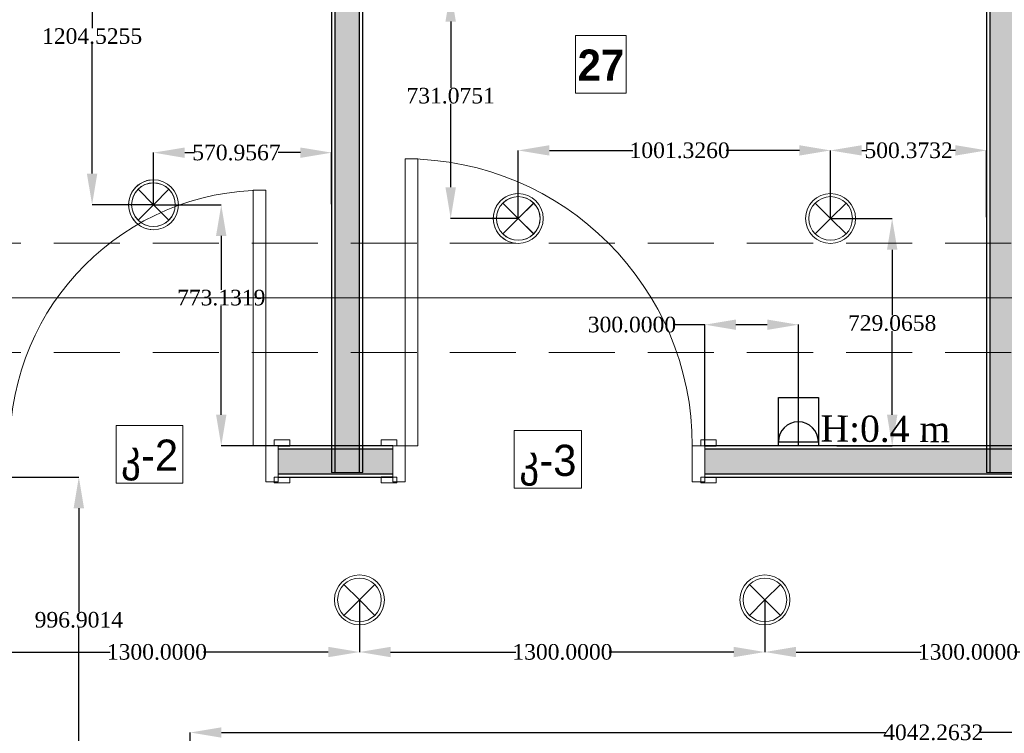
# Model space of a CAD drawing. Header units: inches. Extents: x -78787 to 29484, y -9517 to 23232.
# Tile 99 of 256: x -14333 to -11177, y 4247 to 6535. Entities that reach past the tile are written whole.
import ezdxf
from ezdxf.enums import TextEntityAlignment as Align

# ---------------------------------------------------------------- set-up
doc = ezdxf.new("R2010")
doc.units = ezdxf.units.IN
doc.header["$MEASUREMENT"] = 0
doc.set_wipeout_variables(frame=1)
doc.linetypes.add('Dot & Dashed', pattern=[670.277762, 317.5, -176.388889, 0, -176.388874])
doc.linetypes.add('Hidden', pattern=[317.5, 211.666667, -105.833333])
for name, color, linetype in [('- ავარიული განათება', 7, 'Continuous'), ('- განათება', 7, 'Continuous'), ('- საშტეფცელო როზეტები', 7, 'Continuous'), ('New_Structural - Bearing', 7, 'Continuous'), ('Structural - Bearing', 7, 'Continuous'), ('Structural - Grid', 7, 'Continuous')]:
    doc.layers.add(name, color=color, linetype=linetype)
for name, color, linetype, lineweight in [('New_Annotation - Text_Pen_No__20', 1, 'Continuous', 0), ('New_Archicad Doors_Pen_No__1', 7, 'Continuous', 13), ('New_Structural - Bearing_Pen_No__1', 7, 'Continuous', 13)]:
    doc.layers.add(name, color=color, linetype=linetype, lineweight=lineweight)
for name, color, linetype, lineweight, true_color in [('New_Interior - Lamp_Pen_No__77', 7, 'Continuous', 20, 0xffeb28), ('New_Structural - Bearing_Pen_No__5', 7, 'Continuous', 25, 0x40a5ff), ('New_Structural - Bearing_Pen_No__57', 7, 'Continuous', 25, 0xdcd214), ('Structural - Bearing_Pen_No__102', 7, 'Continuous', 13, 0xcccccc), ('Structural - Grid_Pen_No__81', 7, 'Continuous', 20, 0x6a6a6a)]:
    doc.layers.add(name, color=color, linetype=linetype, lineweight=lineweight, true_color=true_color)
doc.styles.add('GENERATED_STYLE_2', font='txt')
doc.styles.add('GENERATED_STYLE_3', font='txt')
doc.styles.get("Standard").update_dxf_attribs({"font": 'arial.ttf'})
doc.dimstyles.get("Standard").update_dxf_attribs({"dimtxt": 0.18, "dimasz": 0.18, "dimexe": 0.18, "dimexo": 0.0625, "dimgap": 0.09, "dimtad": 0, "dimtih": 1, "dimtoh": 1, "dimdec": 4, "dimzin": 0, "dimdsep": 46, "dimtxsty": 'Standard', "dimcen": 0.09, "dimadec": 0, "dimazin": 0, "dimtfac": 1, "dimtdec": 4, "dimtofl": 0, "dimtmove": 0, "dimatfit": 3, "dimfxl": 1, "dimtolj": 1, "dimtzin": 0, "dimarcsym": 0})

# ---------------------------------------------------------------- blocks, each defined once
blk = doc.blocks.new('Wall_40', base_point=(-38673, 26103.2))
at = {"layer": 'New_Structural - Bearing_Pen_No__57', "linetype": 'Continuous', "lineweight": 25, "true_color": 0xdcd214}
blk.add_hatch(color=52, dxfattribs=at).paths.add_polyline_path([(-38663, 30175.2), (-38663, 26103.2), (-38583, 26103.2), (-38583, 30175.2)])
at = {"layer": 'New_Structural - Bearing_Pen_No__1', "color": 7, "linetype": 'Continuous', "lineweight": 13, "flags": 128}
for points in [[(-38673, 26103.2), (-38663, 26103.2)], [(-38663, 26103.2), (-38583, 26103.2)], [(-38583, 26103.2), (-38573, 26103.2)]]:
    blk.add_lwpolyline(points, dxfattribs=at)
at = {"layer": 'New_Structural - Bearing_Pen_No__5', "color": 161, "linetype": 'Continuous', "lineweight": 25, "true_color": 0x40a5ff}
for p, q in [((-38663, 30175.2), (-38663, 26103.2)), ((-38583, 26103.2), (-38583, 30175.2))]:
    blk.add_line(p, q, dxfattribs=at)
at = {"layer": 'New_Structural - Bearing_Pen_No__5', "color": 161, "linetype": 'Continuous', "lineweight": 25, "true_color": 0x40a5ff, "flags": 128}
for points in [[(-38673, 30175.2), (-38673, 26103.2)], [(-38573, 26103.2), (-38573, 27648.2)]]:
    blk.add_lwpolyline(points, dxfattribs=at)
blk = doc.blocks.new('Wall_46', base_point=(-36573, 26103.2))
at = {"layer": 'New_Structural - Bearing_Pen_No__57', "linetype": 'Continuous', "lineweight": 25, "true_color": 0xdcd214}
blk.add_hatch(color=52, dxfattribs=at).paths.add_polyline_path([(-36563, 32588), (-36563, 26103.2), (-36483, 26103.2), (-36483, 32588)])
at = {"layer": 'New_Structural - Bearing_Pen_No__1', "color": 7, "linetype": 'Continuous', "lineweight": 13, "flags": 128}
for points in [[(-36573, 26103.2), (-36563, 26103.2)], [(-36563, 26103.2), (-36483, 26103.2)]]:
    blk.add_lwpolyline(points, dxfattribs=at)
at = {"layer": 'New_Structural - Bearing_Pen_No__5', "color": 161, "linetype": 'Continuous', "lineweight": 25, "true_color": 0x40a5ff}
blk.add_line((-36563, 32588), (-36563, 26103.2), dxfattribs=at)
at = {"layer": 'New_Structural - Bearing_Pen_No__5', "color": 161, "linetype": 'Continuous', "lineweight": 25, "true_color": 0x40a5ff, "flags": 128}
blk.add_lwpolyline([(-36573, 27648.2), (-36573, 26103.2)], dxfattribs=at)
blk = doc.blocks.new('Door_5')
at = {"layer": 'New_Archicad Doors_Pen_No__1', "color": 7, "linetype": 'Continuous', "lineweight": 13}
for p, q in [((420, 0), (420, 920)), ((420, 920), (460, 920)), ((460, 920), (460, 0)), ((-537, 0), (-537, 19)), ((-537, 19), (-487, 19)), ((-487, 0), (-537, 0)), ((-500, 0), (-537, 0)), ((-500, 0), (-537, 0)), ((-460, 0), (-500, 0)), ((-500, 0), (-500, -115)), ((-500, 0), (-500, -10)), ((-500, 0), (-500, -10)), ((-487, 19), (-487, 0)), ((-460, -115), (-460, 0)), ((460, 0), (420, 0)), ((500, 0), (460, 0)), ((460, 0), (460, -115)), ((487, 19), (537, 19)), ((487, 0), (487, 19)), ((537, 0), (487, 0)), ((500, -115), (500, 0)), ((500, 0), (500, -10)), ((500, 0), (500, -10)), ((500, 0), (537, 0)), ((500, 0), (537, 0)), ((537, 19), (537, 0)), ((-500, -10), (-500, -90)), ((-500, -10), (-500, -90)), ((500, -10), (500, -90)), ((500, -10), (500, -90)), ((-500, -90), (-500, -100)), ((-500, -90), (-500, -100)), ((500, -90), (500, -100)), ((500, -90), (500, -100)), ((-537, -119), (-537, -100)), ((-537, -100), (-487, -100)), ((-500, -100), (-537, -100)), ((-500, -100), (-537, -100)), ((-487, -119), (-537, -119)), ((-500, -115), (-460, -115)), ((-487, -100), (-487, -119)), ((460, -115), (500, -115)), ((487, -100), (537, -100)), ((487, -119), (487, -100)), ((537, -119), (487, -119)), ((500, -100), (537, -100)), ((500, -100), (537, -100)), ((537, -100), (537, -119))]:
    blk.add_line(p, q, dxfattribs=at)
blk.add_arc((460, 0), 920, 90, 180, dxfattribs=at)
blk = doc.blocks.new('Door_4')
at = {"layer": 'New_Archicad Doors_Pen_No__1', "color": 7, "linetype": 'Continuous', "lineweight": 13}
for p, q in [((370, 0), (370, 820)), ((370, 820), (410, 820)), ((410, 820), (410, 0)), ((-487, 0), (-487, 19)), ((-487, 19), (-437, 19)), ((-437, 0), (-487, 0)), ((-450, 0), (-487, 0)), ((-450, 0), (-487, 0)), ((-410, 0), (-450, 0)), ((-450, 0), (-450, -115)), ((-450, 0), (-450, -10)), ((-450, 0), (-450, -10)), ((-437, 19), (-437, 0)), ((-410, -115), (-410, 0)), ((410, 0), (370, 0)), ((450, 0), (410, 0)), ((410, 0), (410, -115)), ((437, 19), (487, 19)), ((437, 0), (437, 19)), ((487, 0), (437, 0)), ((450, -115), (450, 0)), ((450, 0), (450, -10)), ((450, 0), (450, -10)), ((450, 0), (487, 0)), ((450, 0), (487, 0)), ((487, 19), (487, 0)), ((-450, -10), (-450, -90)), ((-450, -10), (-450, -90)), ((450, -10), (450, -90)), ((450, -10), (450, -90)), ((-450, -90), (-450, -100)), ((-450, -90), (-450, -100)), ((450, -90), (450, -100)), ((450, -90), (450, -100)), ((-487, -119), (-487, -100)), ((-487, -100), (-437, -100)), ((-450, -100), (-487, -100)), ((-450, -100), (-487, -100)), ((-437, -119), (-487, -119)), ((-450, -115), (-410, -115)), ((-437, -100), (-437, -119)), ((410, -115), (450, -115)), ((437, -100), (487, -100)), ((437, -119), (437, -100)), ((487, -119), (437, -119)), ((450, -100), (487, -100)), ((450, -100), (487, -100)), ((487, -100), (487, -119))]:
    blk.add_line(p, q, dxfattribs=at)
blk.add_arc((410, 0), 820, 90, 180, dxfattribs=at)
blk = doc.blocks.new('Wall_90', base_point=(-29183.8, 26088.1))
at = {"layer": 'New_Structural - Bearing_Pen_No__57', "linetype": 'Continuous', "lineweight": 25, "true_color": 0xdcd214}
for points in [[(-38844.1, 26098.1), (-38476.6, 26098.1), (-38476.6, 26178.1), (-38844.1, 26178.1)], [(-37476.6, 26098.1), (-36315.6, 26098.1), (-36315.6, 26178.1), (-37476.6, 26178.1)]]:
    blk.add_hatch(color=52, dxfattribs=at).paths.add_polyline_path(points)
at = {"layer": 'New_Structural - Bearing_Pen_No__1', "color": 7, "linetype": 'Continuous', "lineweight": 13}
for p, q in [((-38844.1, 26188.1), (-38844.1, 26178.1)), ((-38844.1, 26178.1), (-38844.1, 26098.1)), ((-38476.6, 26188.1), (-38476.6, 26178.1)), ((-38476.6, 26178.1), (-38476.6, 26098.1)), ((-37476.6, 26188.1), (-37476.6, 26178.1)), ((-37476.6, 26178.1), (-37476.6, 26098.1)), ((-38844.1, 26098.1), (-38844.1, 26088.1)), ((-38476.6, 26098.1), (-38476.6, 26088.1)), ((-37476.6, 26098.1), (-37476.6, 26088.1))]:
    blk.add_line(p, q, dxfattribs=at)
at = {"layer": 'New_Structural - Bearing_Pen_No__5', "color": 161, "linetype": 'Continuous', "lineweight": 25, "true_color": 0x40a5ff}
for p, q in [((-38844.1, 26188.1), (-38807.1, 26188.1)), ((-38476.6, 26178.1), (-38844.1, 26178.1)), ((-38476.6, 26188.1), (-38513.6, 26188.1)), ((-37476.6, 26188.1), (-37439.6, 26188.1)), ((-36315.6, 26178.1), (-37476.6, 26178.1)), ((-38844.1, 26098.1), (-38476.6, 26098.1)), ((-38844.1, 26088.1), (-38807.1, 26088.1)), ((-38476.6, 26088.1), (-38513.6, 26088.1)), ((-37476.6, 26098.1), (-36315.6, 26098.1)), ((-37476.6, 26088.1), (-37439.6, 26088.1))]:
    blk.add_line(p, q, dxfattribs=at)
at = {"layer": 'New_Structural - Bearing_Pen_No__5', "color": 161, "linetype": 'Continuous', "lineweight": 25, "true_color": 0x40a5ff, "flags": 128}
for points in [[(-38476.6, 26188.1), (-38844.1, 26188.1)], [(-36315.6, 26188.1), (-37476.6, 26188.1)], [(-38844.1, 26088.1), (-38476.6, 26088.1)], [(-37476.6, 26088.1), (-36315.6, 26088.1)]]:
    blk.add_lwpolyline(points, dxfattribs=at)
at = {"layer": 'New_Archicad Doors_Pen_No__1', "color": 7, "linetype": 'Continuous', "lineweight": 13, "xscale": -1, "zscale": 1000}
blk.add_blockref('Door_5', (-37976.6, 26188.1), dxfattribs=at)
at = {"layer": 'New_Archicad Doors_Pen_No__1', "color": 7, "linetype": 'Continuous', "lineweight": 13, "zscale": 1000}
blk.add_blockref('Door_4', (-39294.1, 26188.1), dxfattribs=at)
blk = doc.blocks.new('Standard grid marker')
at = {"layer": 'Structural - Grid_Pen_No__81', "color": 251, "linetype": 'Continuous', "lineweight": 20, "true_color": 0x6a6a6a}
blk.add_line((1000, 0), (51328.1, 0), dxfattribs=at)
at = {"layer": 'Structural - Grid_Pen_No__81', "color": 251, "lineweight": 20, "true_color": 0x6a6a6a, "style": 'GENERATED_STYLE_2'}
for tag, p in [('AC_MarkerText_1_0', (-100, -144)), ('AC_MarkerText_1_1', (52428.1, -144))]:
    blk.add_attdef(tag, text='', height=100, rotation=180, dxfattribs=at).set_placement(p, align=Align.TOP_CENTER)
blk = doc.blocks.new('Beam_12', base_point=(-47008.8, 26663))
at = {"layer": 'Structural - Bearing_Pen_No__102', "color": 254, "linetype": 'Hidden', "lineweight": 13, "true_color": 0xcccccc}
for p, q in [((-40833.8, 26838), (-35183.8, 26838)), ((-40833.8, 26488), (-35183.8, 26488))]:
    blk.add_line(p, q, dxfattribs=at)
at = {"layer": 'Structural - Bearing_Pen_No__102', "color": 254, "linetype": 'Dot & Dashed', "lineweight": 13, "true_color": 0xcccccc}
blk.add_line((-47008.8, 26663), (991.2, 26663), dxfattribs=at)
blk = doc.blocks.new('- საშტეფცელო როზეტი IP22')
at = {"layer": '- საშტეფცელო როზეტები', "color": 5}
for p, q in [((8536.7, 3822.7), (8536.7, 3888.1)), ((8472.6, 3758.6), (8600.9, 3758.6))]:
    blk.add_line(p, q, dxfattribs=at)
blk.add_arc((8536.7, 3758.6), 64.1, 0, 180, dxfattribs=at)
blk = doc.blocks.new('1 ჩარჩო')
at = {"layer": '- საშტეფცელო როზეტები', "color": 5}
blk.add_lwpolyline([(7775.1, 3905.1), (7903.3, 3905.1), (7903.3, 3750.1), (7775.1, 3750.1)], close=True, dxfattribs=at)
blk = doc.blocks.new('Recessed Spot')
at = {"layer": 'New_Interior - Lamp_Pen_No__77', "color": 2, "linetype": 'Continuous', "lineweight": 20, "true_color": 0xffeb28}
for q in [(-49.5, 49.5), (49.5, 49.5), (-49.5, -49.5), (49.5, -49.5)]:
    blk.add_line((0, 0), q, dxfattribs=at)
at = {"layer": 'New_Interior - Lamp_Pen_No__77', "color": 2, "linetype": 'Continuous', "lineweight": 20, "true_color": 0xffeb28, "flags": 128}
blk.add_lwpolyline([(80, 0, 1), (-80, 0, 1)], format="xyb", close=True, dxfattribs=at)
at = {"layer": 'New_Interior - Lamp_Pen_No__77', "color": 2, "linetype": 'Continuous', "lineweight": 20, "true_color": 0xffeb28}
blk.add_circle((0, 0), 70, dxfattribs=at)
blk = doc.blocks.new('*D546')
at = {"layer": '- განათება', "color": 0, "lineweight": -2, "transparency": 16777216}
for p, q in [((-13904.3, 7146.1), (-14101.2, 7146.1)), ((-14101, 7046.1), (-14101, 6507.5)), ((-14101, 6041.6), (-14101, 6456.3)), ((-13904.3, 5941.6), (-14101.2, 5941.6))]:
    blk.add_line(p, q, dxfattribs=at)
at = {"layer": '- განათება', "color": 0, "transparency": 16777216}
for points in [[(-14117.7, 7046.1), (-14084.3, 7046.1), (-14101, 7146.1)], [(-14117.7, 6041.6), (-14084.3, 6041.6), (-14101, 5941.6)]]:
    blk.add_solid(points, dxfattribs=at)
at = {"layer": 'Defpoints', "color": 0, "transparency": 16777216}
for p in [(-14101, 7146.1), (-13904.2, 7146.1), (-13904.2, 5941.6)]:
    blk.add_point(p, dxfattribs=at)
at = {"layer": '- განათება', "color": 0, "transparency": 16777216, "insert": (-14101, 6481.9), "char_height": 50, "attachment_point": 5}
blk.add_mtext('\\A1;{\\fSylfaen|b0|i0|c0|p18;1204.5255}', dxfattribs=at)
blk = doc.blocks.new('*D549')
at = {"layer": '- განათება', "color": 0, "lineweight": -2, "transparency": 16777216}
for p, q in [((-13904.2, 5941.7), (-13904.2, 6108.7)), ((-13804.2, 6108.6), (-13772.5, 6108.6)), ((-13433.3, 6108.6), (-13504.1, 6108.6)), ((-13333.3, 5943.7), (-13333.3, 6108.7))]:
    blk.add_line(p, q, dxfattribs=at)
at = {"layer": '- განათება', "color": 0, "transparency": 16777216}
for points in [[(-13804.2, 6125.2), (-13804.2, 6091.9), (-13904.2, 6108.6)], [(-13433.3, 6125.2), (-13433.3, 6091.9), (-13333.3, 6108.6)]]:
    blk.add_solid(points, dxfattribs=at)
at = {"layer": 'Defpoints', "color": 0, "transparency": 16777216}
for p in [(-13904.2, 6108.6), (-13904.2, 5941.6), (-13333.3, 5943.7)]:
    blk.add_point(p, dxfattribs=at)
at = {"layer": '- განათება', "color": 0, "transparency": 16777216, "insert": (-13638.3, 6108.6), "char_height": 50, "attachment_point": 5}
blk.add_mtext('\\A1;{\\fSylfaen|b0|i0|c0|p18;570.9567}', dxfattribs=at)
blk = doc.blocks.new('*D550')
at = {"layer": '- განათება', "color": 0, "lineweight": -2, "transparency": 16777216}
for p, q in [((-13904.2, 5941.6), (-13686.8, 5941.6)), ((-13687, 5841.6), (-13687, 5669)), ((-13687, 5268.5), (-13687, 5617.7)), ((-13427.1, 5168.5), (-13687.2, 5168.5))]:
    blk.add_line(p, q, dxfattribs=at)
at = {"layer": '- განათება', "color": 0, "transparency": 16777216}
for points in [[(-13703.7, 5841.6), (-13670.3, 5841.6), (-13687, 5941.6)], [(-13703.7, 5268.5), (-13670.3, 5268.5), (-13687, 5168.5)]]:
    blk.add_solid(points, dxfattribs=at)
at = {"layer": 'Defpoints', "color": 0, "transparency": 16777216}
for p in [(-13904.2, 5941.6), (-13687, 5941.6), (-13427, 5168.5)]:
    blk.add_point(p, dxfattribs=at)
at = {"layer": '- განათება', "color": 0, "transparency": 16777216, "insert": (-13687, 5643.4), "char_height": 50, "attachment_point": 5}
blk.add_mtext('\\A1;{\\fSylfaen|b0|i0|c0|p18;773.1319}', dxfattribs=at)
blk = doc.blocks.new('*D573')
at = {"layer": '- განათება', "color": 0, "lineweight": -2, "transparency": 16777216}
for p, q in [((-12735, 5897.6), (-12735, 6116)), ((-12635, 6115.8), (-12367.1, 6115.8)), ((-11833.6, 6115.8), (-12067.9, 6115.8)), ((-11733.6, 5897.6), (-11733.6, 6116))]:
    blk.add_line(p, q, dxfattribs=at)
at = {"layer": '- განათება', "color": 0, "transparency": 16777216}
for points in [[(-12635, 6132.5), (-12635, 6099.2), (-12735, 6115.8)], [(-11833.6, 6132.5), (-11833.6, 6099.2), (-11733.6, 6115.8)]]:
    blk.add_solid(points, dxfattribs=at)
at = {"layer": 'Defpoints', "color": 0, "transparency": 16777216}
for p in [(-11733.6, 6115.8), (-12735, 5897.5), (-11733.6, 5897.5)]:
    blk.add_point(p, dxfattribs=at)
at = {"layer": '- განათება', "color": 0, "transparency": 16777216, "insert": (-12217.5, 6115.8), "char_height": 50, "attachment_point": 5}
blk.add_mtext('\\A1;{\\fSylfaen|b0|i0|c0|p18;1001.3260}', dxfattribs=at)
blk = doc.blocks.new('*D574')
at = {"layer": '- განათება', "color": 0, "lineweight": -2, "transparency": 16777216}
for p, q in [((-11733.6, 5897.5), (-11536, 5897.5)), ((-11536.2, 5797.5), (-11536.2, 5587.5)), ((-11536.2, 5268.5), (-11536.2, 5536.1)), ((-11713.1, 5168.5), (-11536, 5168.5))]:
    blk.add_line(p, q, dxfattribs=at)
at = {"layer": '- განათება', "color": 0, "transparency": 16777216}
for points in [[(-11552.8, 5797.5), (-11519.5, 5797.5), (-11536.2, 5897.5)], [(-11552.8, 5268.5), (-11519.5, 5268.5), (-11536.2, 5168.5)]]:
    blk.add_solid(points, dxfattribs=at)
at = {"layer": 'Defpoints', "color": 0, "transparency": 16777216}
for p in [(-11733.6, 5897.5), (-11536.2, 5897.5), (-11713.1, 5168.5)]:
    blk.add_point(p, dxfattribs=at)
at = {"layer": '- განათება', "color": 0, "transparency": 16777216, "insert": (-11536.2, 5561.8), "char_height": 50, "attachment_point": 5}
blk.add_mtext('\\A1;{\\fSylfaen|b0|i0|c0|p18;729.0658}', dxfattribs=at)
blk = doc.blocks.new('*D575')
at = {"layer": '- განათება', "color": 0, "lineweight": -2, "transparency": 16777216}
for p, q in [((-11733.6, 5897.6), (-11733.6, 6116)), ((-11633.6, 6115.8), (-11617, 6115.8)), ((-11333.3, 6115.8), (-11349.9, 6115.8)), ((-11233.3, 5901.9), (-11233.3, 6116))]:
    blk.add_line(p, q, dxfattribs=at)
at = {"layer": '- განათება', "color": 0, "transparency": 16777216}
for points in [[(-11633.6, 6132.5), (-11633.6, 6099.2), (-11733.6, 6115.8)], [(-11333.3, 6132.5), (-11333.3, 6099.2), (-11233.3, 6115.8)]]:
    blk.add_solid(points, dxfattribs=at)
at = {"layer": 'Defpoints', "color": 0, "transparency": 16777216}
for p in [(-11233.3, 6115.8), (-11733.6, 5897.5), (-11233.3, 5901.9)]:
    blk.add_point(p, dxfattribs=at)
at = {"layer": '- განათება', "color": 0, "transparency": 16777216, "insert": (-11483.5, 6115.8), "char_height": 50, "attachment_point": 5}
blk.add_mtext('\\A1;{\\fSylfaen|b0|i0|c0|p18;500.3732}', dxfattribs=at)
blk = doc.blocks.new('*D576')
at = {"layer": '- განათება', "color": 0, "lineweight": -2, "transparency": 16777216}
for p, q in [((-13159.3, 6628.6), (-12951.3, 6628.6)), ((-12951.5, 6528.6), (-12951.5, 6316.5)), ((-12951.5, 5997.5), (-12951.5, 6265.2)), ((-12735, 5897.5), (-12951.7, 5897.5))]:
    blk.add_line(p, q, dxfattribs=at)
at = {"layer": '- განათება', "color": 0, "transparency": 16777216}
for points in [[(-12968.2, 6528.6), (-12934.8, 6528.6), (-12951.5, 6628.6)], [(-12968.2, 5997.5), (-12934.8, 5997.5), (-12951.5, 5897.5)]]:
    blk.add_solid(points, dxfattribs=at)
at = {"layer": 'Defpoints', "color": 0, "transparency": 16777216}
for p in [(-13159.4, 6628.6), (-12951.5, 6628.6), (-12735, 5897.5)]:
    blk.add_point(p, dxfattribs=at)
at = {"layer": '- განათება', "color": 0, "transparency": 16777216, "insert": (-12951.5, 6290.9), "char_height": 50, "attachment_point": 5}
blk.add_mtext('\\A1;{\\fSylfaen|b0|i0|c0|p18;731.0751}', dxfattribs=at)
blk = doc.blocks.new('*D1123')
at = {"layer": '- განათება', "color": 0, "lineweight": -2, "transparency": 16777216}
for p, q in [((-11944.1, 4674.6), (-11944.1, 4507.3)), ((-10644.1, 4674.6), (-10644.1, 4507.3)), ((-11844.1, 4507.5), (-11442.8, 4507.5)), ((-10744.1, 4507.5), (-11143.6, 4507.5))]:
    blk.add_line(p, q, dxfattribs=at)
at = {"layer": '- განათება', "color": 0, "transparency": 16777216}
for points in [[(-11844.1, 4524.2), (-11844.1, 4490.9), (-11944.1, 4507.5)], [(-10744.1, 4524.2), (-10744.1, 4490.9), (-10644.1, 4507.5)]]:
    blk.add_solid(points, dxfattribs=at)
at = {"layer": 'Defpoints', "color": 0, "transparency": 16777216}
for p in [(-11944.1, 4674.7), (-10644.1, 4674.7), (-10644.1, 4507.5)]:
    blk.add_point(p, dxfattribs=at)
at = {"layer": '- განათება', "color": 0, "transparency": 16777216, "insert": (-11293.2, 4507.5), "char_height": 50, "attachment_point": 5}
blk.add_mtext('\\A1;{\\fSylfaen|b0|i0|c0|p18;1300.0000}', dxfattribs=at)
blk = doc.blocks.new('*D1124')
at = {"layer": '- განათება', "color": 0, "lineweight": -2, "transparency": 16777216}
for p, q in [((-13244.1, 4674.6), (-13244.1, 4507.3)), ((-11944.1, 4674.6), (-11944.1, 4507.3)), ((-13144.1, 4507.5), (-12742.8, 4507.5)), ((-12044.1, 4507.5), (-12443.6, 4507.5))]:
    blk.add_line(p, q, dxfattribs=at)
at = {"layer": '- განათება', "color": 0, "transparency": 16777216}
for points in [[(-13144.1, 4524.2), (-13144.1, 4490.9), (-13244.1, 4507.5)], [(-12044.1, 4524.2), (-12044.1, 4490.9), (-11944.1, 4507.5)]]:
    blk.add_solid(points, dxfattribs=at)
at = {"layer": 'Defpoints', "color": 0, "transparency": 16777216}
for p in [(-13244.1, 4674.7), (-11944.1, 4674.7), (-11944.1, 4507.5)]:
    blk.add_point(p, dxfattribs=at)
at = {"layer": '- განათება', "color": 0, "transparency": 16777216, "insert": (-12593.2, 4507.5), "char_height": 50, "attachment_point": 5}
blk.add_mtext('\\A1;{\\fSylfaen|b0|i0|c0|p18;1300.0000}', dxfattribs=at)
blk = doc.blocks.new('*D1125')
at = {"layer": '- განათება', "color": 0, "lineweight": -2, "transparency": 16777216}
for p, q in [((-14544.1, 4674.6), (-14544.1, 4507.3)), ((-13244.1, 4674.6), (-13244.1, 4507.3)), ((-14444.1, 4507.5), (-14042.8, 4507.5)), ((-13344.1, 4507.5), (-13743.6, 4507.5))]:
    blk.add_line(p, q, dxfattribs=at)
at = {"layer": '- განათება', "color": 0, "transparency": 16777216}
for points in [[(-14444.1, 4524.2), (-14444.1, 4490.9), (-14544.1, 4507.5)], [(-13344.1, 4524.2), (-13344.1, 4490.9), (-13244.1, 4507.5)]]:
    blk.add_solid(points, dxfattribs=at)
at = {"layer": 'Defpoints', "color": 0, "transparency": 16777216}
for p in [(-14544.1, 4674.7), (-13244.1, 4674.7), (-13244.1, 4507.5)]:
    blk.add_point(p, dxfattribs=at)
at = {"layer": '- განათება', "color": 0, "transparency": 16777216, "insert": (-13893.2, 4507.5), "char_height": 50, "attachment_point": 5}
blk.add_mtext('\\A1;{\\fSylfaen|b0|i0|c0|p18;1300.0000}', dxfattribs=at)
blk = doc.blocks.new('*D1185')
at = {"layer": '- საშტეფცელო როზეტები', "color": 0, "lineweight": -2, "transparency": 16777216}
for p, q in [((-12136.9, 5557), (-12236.9, 5557)), ((-12136.9, 5168.5), (-12136.9, 5557.2)), ((-11936.9, 5557), (-12036.9, 5557)), ((-11836.9, 5171.5), (-11836.9, 5557.2))]:
    blk.add_line(p, q, dxfattribs=at)
at = {"layer": '- საშტეფცელო როზეტები', "color": 0, "transparency": 16777216}
for points in [[(-12036.9, 5573.6), (-12036.9, 5540.3), (-12136.9, 5557)], [(-11936.9, 5573.6), (-11936.9, 5540.3), (-11836.9, 5557)]]:
    blk.add_solid(points, dxfattribs=at)
at = {"layer": 'Defpoints', "color": 0, "transparency": 16777216}
for p in [(-11836.9, 5557), (-12136.9, 5168.5), (-11836.9, 5171.4)]:
    blk.add_point(p, dxfattribs=at)
at = {"layer": '- საშტეფცელო როზეტები', "color": 0, "transparency": 16777216, "insert": (-12370.4, 5557), "char_height": 50, "attachment_point": 5}
blk.add_mtext('\\A1;{\\fSylfaen|b0|i0|c0|p18;300.0000}', dxfattribs=at)
blk = doc.blocks.new('AVARIULI GANATEBA')
at = {"layer": '- განათება', "color": 3, "linetype": 'Continuous', "lineweight": 20}
for q in [(-49.5, 49.5), (49.5, 49.5), (-49.5, -49.5), (49.5, -49.5)]:
    blk.add_line((0, 0), q, dxfattribs=at)
for major_axis, start_param, end_param in [((56.6, 56.6), 0.785398, 3.926991), ((-49.5, 49.5), 2.356194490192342, 8.639379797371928), ((56.6, 56.6), 3.926991, 7.068583)]:
    blk.add_ellipse((0, 0), major_axis=major_axis, ratio=1, start_param=start_param, end_param=end_param, dxfattribs=at)
blk = doc.blocks.new('*D1346')
at = {"layer": '- ავარიული განათება', "color": 0, "lineweight": -2, "transparency": 16777216}
for p, q in [((-14469.4, 5068.5), (-14143.3, 5068.5)), ((-14143.5, 4968.5), (-14143.5, 4636.2)), ((-14143.5, 4171.6), (-14143.5, 4584.8)), ((-13978.4, 4071.6), (-14143.7, 4071.6))]:
    blk.add_line(p, q, dxfattribs=at)
at = {"layer": '- ავარიული განათება', "color": 0, "transparency": 16777216}
for points in [[(-14160.2, 4968.5), (-14126.8, 4968.5), (-14143.5, 5068.5)], [(-14160.2, 4171.6), (-14126.8, 4171.6), (-14143.5, 4071.6)]]:
    blk.add_solid(points, dxfattribs=at)
at = {"layer": 'Defpoints', "color": 0, "transparency": 16777216}
for p in [(-14469.5, 5068.5), (-14143.5, 4071.6), (-13978.3, 4071.6)]:
    blk.add_point(p, dxfattribs=at)
at = {"layer": '- ავარიული განათება', "color": 0, "transparency": 16777216, "insert": (-14143.5, 4610.5), "char_height": 50, "attachment_point": 5}
blk.add_mtext('\\A1;{\\fSylfaen|b0|i0|c0|p18;996.9014}', dxfattribs=at)
blk = doc.blocks.new('*D1369')
at = {"layer": '- ავარიული განათება', "color": 0, "lineweight": -2, "transparency": 16777216}
for p, q in [((-13786.3, 3993.6), (-13786.3, 4249.7)), ((-13686.3, 4249.5), (-11556.3, 4249.5)), ((-9844.1, 4249.5), (-11252.7, 4249.5)), ((-9744.1, 4124.8), (-9744.1, 4249.7))]:
    blk.add_line(p, q, dxfattribs=at)
at = {"layer": '- ავარიული განათება', "color": 0, "transparency": 16777216}
for points in [[(-13686.3, 4266.2), (-13686.3, 4232.8), (-13786.3, 4249.5)], [(-9844.1, 4266.2), (-9844.1, 4232.8), (-9744.1, 4249.5)]]:
    blk.add_solid(points, dxfattribs=at)
at = {"layer": 'Defpoints', "color": 0, "transparency": 16777216}
for p in [(-13786.3, 4249.5), (-9744.1, 4124.8), (-13786.3, 3993.5)]:
    blk.add_point(p, dxfattribs=at)
at = {"layer": '- ავარიული განათება', "color": 0, "transparency": 16777216, "insert": (-11404.5, 4249.5), "char_height": 50, "attachment_point": 5}
blk.add_mtext('\\A1;{\\fSylfaen|b0|i0|c0|p18;4042.2632}', dxfattribs=at)

msp = doc.modelspace()

# ---------------------------------------------------------------- block references
at = {"layer": '- განათება', "color": 1}
for p in [(-13904.22481, 5941.60348), (-12734.9115, 5897.59011)]:
    msp.add_blockref('AVARIULI GANATEBA', p, dxfattribs=at)
at = {"layer": '- განათება', "color": 3, "linetype": 'Continuous', "lineweight": 20, "zscale": 1000}
for p in [(-13904.22481, 5941.60348), (-12734.96426, 5897.53736)]:
    msp.add_blockref('Recessed Spot', p, dxfattribs=at)
at = {"layer": '- განათება', "color": 2, "linetype": 'Continuous', "lineweight": 20, "true_color": 0xffeb28, "zscale": 1000}
for p in [(-11733.63829, 5897.53736), (-13244.06848, 4674.66871), (-11944.06848, 4674.66871)]:
    msp.add_blockref('Recessed Spot', p, dxfattribs=at)
at = {"layer": '- საშტეფცელო როზეტები'}
for name, p in [('1 ჩარჩო', (-19676.09383, 1418.40911)), ('- საშტეფცელო როზეტი IP22', (-20373.62776, 1422.88575))]:
    msp.add_blockref(name, p, dxfattribs=at)
at = {"layer": 'New_Structural - Bearing', "color": 7, "lineweight": 35}
for name, p in [('Wall_40', (-13333.26809, 5083.56462)), ('Wall_46', (-11233.26504, 5083.56462)), ('Wall_90', (-3844.06848, 5068.47159))]:
    msp.add_blockref(name, p, dxfattribs=at)
at = {"layer": 'Structural - Bearing', "color": 254, "lineweight": 13, "true_color": 0xcccccc}
msp.add_blockref('Beam_12', (-21669.06848, 5643.35514), dxfattribs=at)
at = {"layer": 'Structural - Grid', "color": 8, "linetype": 'Continuous', "lineweight": 15, "zscale": 1000, "rotation": 180}
msp.add_blockref('Standard grid marker', (29284.00379, 5643.35514), dxfattribs=at)

# ---------------------------------------------------------------- texts
at = {"layer": '- საშტეფცელო როზეტები', "color": 5, "insert": (-11349.99687, 5264.00437), "char_height": 83.9644685, "attachment_point": 3, "rotation": 359.68932566}
msp.add_mtext_dynamic_manual_height_columns('{\\fSylfaen|b0|i0|c0|p18;H:0.4 m}', width=710.9466492, gutter_width=1.70068, heights=[0], dxfattribs=at)

# ---------------------------------------------------------------- dimensions: what is measured, and where the dimension line sits
at = {"layer": '- ავარიული განათება', "color": 1}
dim = msp.add_linear_dim(base=(-13786.33164, 4249.5), p1=(-9744.06848, 4124.77326), p2=(-13786.33164, 3993.4939), text='{\\fSylfaen|b0|i0|c0|p18;<>}', dimstyle='Standard', override={"dimtxt": 50, "dimasz": 100}, dxfattribs=at)
dim.commit()
dim.dimension.update_dxf_attribs({"geometry": '*D1369', "text_midpoint": (-11404.5, 4249.5), "dimtype": 160})
at = {"layer": '- განათება', "color": 1}
for base, p1, p2, angle, picture, middle in [((-14101, 7146.12894), (-13904.22481, 5941.60348), (-13904.22481, 7146.12894), 90, '*D546', (-14101, 6481.9094)), ((-12951.5, 6628.61248), (-12734.96426, 5897.53736), (-13159.36803, 6628.61248), 90, '*D576', (-12951.5, 6290.88617)), ((-13904.22481, 6108.56774), (-13333.26809, 5943.68522), (-13904.22481, 5941.60348), 180, '*D549', (-13638.27422, 6108.56774)), ((-11536.16667, 5897.53736), (-11713.14965, 5168.47159), (-11733.63829, 5897.53736), 90, '*D574', (-11536.16667, 5561.8204))]:
    dim = msp.add_linear_dim(base=base, p1=p1, p2=p2, angle=angle, text='{\\fSylfaen|b0|i0|c0|p18;<>}', dimstyle='Standard', override={"dimtxt": 50, "dimasz": 100}, dxfattribs=at)
    dim.commit()
    dim.dimension.update_dxf_attribs({"geometry": picture, "text_midpoint": middle, "dimtype": 160})
for base, p1, p2, picture, middle in [((-11733.63829, 6115.8175), (-12734.96426, 5897.53736), (-11733.63829, 5897.53736), '*D573', (-12217.5, 6115.8175)), ((-11233.2650354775, 6115.8175013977), (-11733.6382854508, 5897.5373590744), (-11233.2650354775, 5901.8821600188), '*D575', (-11483.4516604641, 6115.8175013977)), ((-13244.06848, 4507.52445), (-14544.06848, 4674.66871), (-13244.06848, 4674.66871), '*D1125', (-13893.19641, 4507.52445)), ((-11944.06848, 4507.52445), (-13244.06848, 4674.66871), (-11944.06848, 4674.66871), '*D1124', (-12593.19641, 4507.52445)), ((-10644.06848, 4507.52445), (-11944.06848, 4674.66871), (-10644.06848, 4674.66871), '*D1123', (-11293.19641, 4507.52445))]:
    dim = msp.add_linear_dim(base=base, p1=p1, p2=p2, text='{\\fSylfaen|b0|i0|c0|p18;<>}', dimstyle='Standard', override={"dimtxt": 50, "dimasz": 100}, dxfattribs=at)
    dim.commit()
    dim.dimension.update_dxf_attribs({"geometry": picture, "text_midpoint": middle, "dimtype": 160})
at = {"layer": '- საშტეფცელო როზეტები', "color": 1}
dim = msp.add_linear_dim(base=(-11836.88618, 5556.97115), p1=(-12136.88621, 5168.47159), p2=(-11836.88618, 5171.44274), text='{\\fSylfaen|b0|i0|c0|p18;<>}', dimstyle='Standard', override={"dimtxt": 50, "dimasz": 100}, dxfattribs=at)
dim.commit()
dim.dimension.update_dxf_attribs({"geometry": '*D1185', "text_midpoint": (-12370.36262, 5556.97115), "dimtype": 160})

# ---------------------------------------------------------------- next in the draw order: wipeouts: each hides what was drawn before it
at = {"color": 1, "linetype": 'Continuous', "lineweight": 0, "ltscale": 233514.791997}
msp.add_wipeout([(-12550.94047, 6299.34686), (-12389.04935, 6299.34686), (-12389.04935, 6484.19556), (-12550.94047, 6484.19556)], dxfattribs=at).dxf.layer = 'New_Annotation - Text_Pen_No__20'
at = {"color": 1, "linetype": 'Continuous', "lineweight": 0, "ltscale": 235912.63276}
msp.add_wipeout([(-14023.3284, 5049.16399), (-13810.3826, 5049.16399), (-13810.3826, 5234.01279), (-14023.3284, 5234.01279)], dxfattribs=at).dxf.layer = 'New_Annotation - Text_Pen_No__20'
at = {"color": 1, "linetype": 'Continuous', "lineweight": 0, "ltscale": 230579.695131}
msp.add_wipeout([(-12748.23811, 5032.6055), (-12531.80073, 5032.6055), (-12531.80073, 5217.45502), (-12748.23811, 5217.45502)], dxfattribs=at).dxf.layer = 'New_Annotation - Text_Pen_No__20'

# ---------------------------------------------------------------- next in the draw order: linework, layer by layer
at = {"layer": 'New_Annotation - Text_Pen_No__20', "color": 1, "linetype": 'Continuous', "lineweight": 0, "flags": 128}
for points in [[(-12550.94047, 6299.34686), (-12389.04935, 6299.34686), (-12389.04935, 6484.19556), (-12550.94047, 6484.19556), (-12550.94047, 6299.34686)], [(-14023.3284, 5049.16399), (-13810.3826, 5049.16399), (-13810.3826, 5234.01279), (-14023.3284, 5234.01279), (-14023.3284, 5049.16399)], [(-12748.23811, 5032.6055), (-12531.80073, 5032.6055), (-12531.80073, 5217.45502), (-12748.23811, 5217.45502), (-12748.23811, 5032.6055)]]:
    msp.add_lwpolyline(points, close=True, dxfattribs=at)

# ---------------------------------------------------------------- next in the draw order: texts
at = {"layer": 'New_Annotation - Text_Pen_No__20', "color": 1, "linetype": 'Continuous', "lineweight": 0, "char_height": 100, "attachment_point": 2}
for s, insert, style in [('\\A1;{\\pqc;\\fBOG 2018|b1|i0|c0|p0;\\W1.000000;27}', (-12469.99491, 6439.27436), 'GENERATED_STYLE_3'), ('\\A1;{\\pqc;\\fBOG 2018|b0|i0|c0|p0;\\W1.000000;კ-\\fBOG 2018|b0|i0|c0|p0;\\W1.000000;2}', (-13916.8555, 5188.65522), 'GENERATED_STYLE_2'), ('\\A1;{\\pqc;\\fBOG 2018|b0|i0|c0|p0;\\W1.000000;კ-\\fBOG 2018|b0|i0|c0|p0;\\W1.000000;3}', (-12640.01942, 5172.09744), 'GENERATED_STYLE_2')]:
    msp.add_mtext(s, dxfattribs=dict(at, insert=insert, style=style))

# ---------------------------------------------------------------- next in the draw order: dimensions: what is measured, and where the dimension line sits
at = {"layer": '- ავარიული განათება', "color": 1}
dim = msp.add_linear_dim(base=(-14143.5, 4071.57015), p1=(-14469.5, 5068.47159), p2=(-13978.34745, 4071.57015), angle=270, text='{\\fSylfaen|b0|i0|c0|p18;<>}', dimstyle='Standard', override={"dimtxt": 50, "dimasz": 100}, dxfattribs=at)
dim.commit()
dim.dimension.update_dxf_attribs({"geometry": '*D1346', "text_midpoint": (-14143.5, 4610.5), "dimtype": 160})
at = {"layer": '- განათება', "color": 1}
dim = msp.add_linear_dim(base=(-13687, 5941.60348), p1=(-13427, 5168.47159), p2=(-13904.22481, 5941.60348), angle=90, text='{\\fSylfaen|b0|i0|c0|p18;<>}', dimstyle='Standard', override={"dimtxt": 50, "dimasz": 100}, dxfattribs=at)
dim.commit()
dim.dimension.update_dxf_attribs({"geometry": '*D550', "text_midpoint": (-13687, 5643.35514), "dimtype": 160})

doc.saveas('drawing.dxf')
